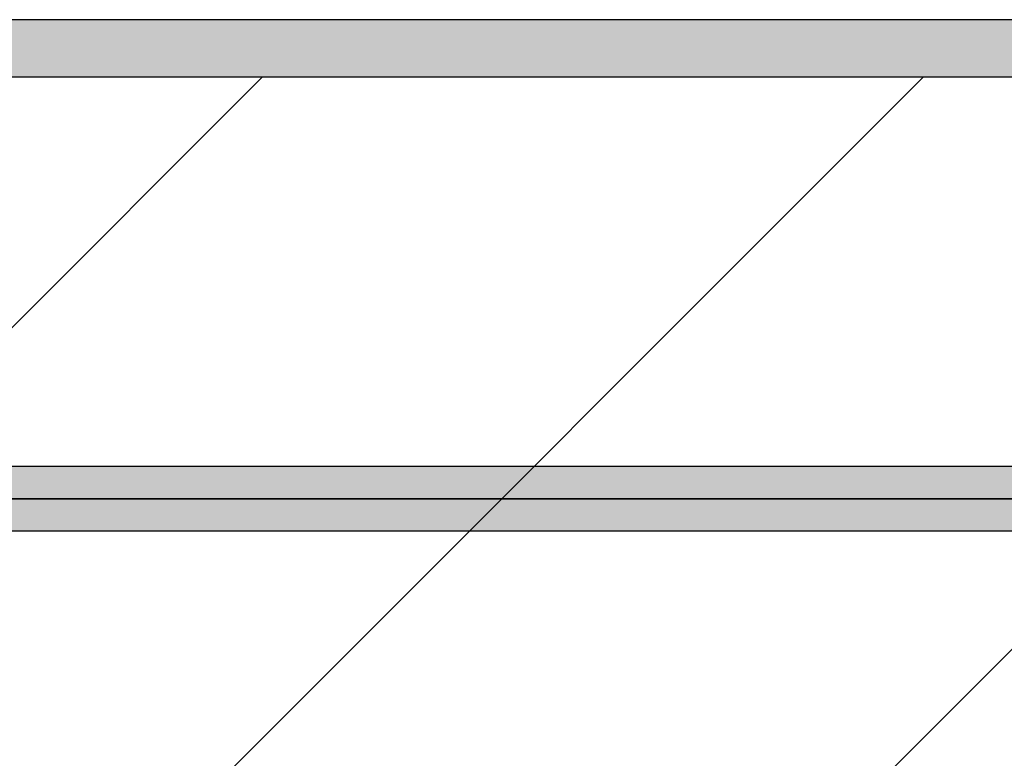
# Model space of a CAD drawing. Header units: millimetres. Extents: x -20520 to 12860, y -2780 to 10870.
# Tile 99 of 147: x -5862 to -5483, y 6188 to 6472. Entities that reach past the tile are written whole.
import ezdxf

# ---------------------------------------------------------------- set-up
doc = ezdxf.new("R2010")
doc.units = ezdxf.units.MM
doc.header["$LTSCALE"] = 0.5
doc.header["$MEASUREMENT"] = 0
doc.linetypes.add('PLINE', pattern=[0])
doc.layers.add('223- Bjelker (Skravur)(Nye konstruksjoner)', color=7, linetype='Continuous')
doc.layers.add('24-- Innervegger (Skravur)(Nye konstruksjoner)', color=7, linetype='Continuous')
pattern_1 = [(0, (0, 0), (0, 86.6025), [0, -50]), (0, (25, 43.3), (0, 86.6025), [0, -50])]

msp = doc.modelspace()

# ---------------------------------------------------------------- hatches: boundary and pattern name
at = {"layer": '223- Bjelker (Skravur)(Nye konstruksjoner)', "linetype": 'Continuous'}
h = msp.add_hatch(dxfattribs=at)
h.set_pattern_fill('Prikker_tett', color=256, style=0, pattern_type=2)
h.set_pattern_definition([(0, (0, 0), (0, 43.30127), [0, -25]), (0, (12.5, 21.65), (0, 43.30127), [0, -25])])
h.paths.add_polyline_path([(-6445.74, 6450), (-150, 6450), (-150, 6472), (-6445.74, 6472)])
h = msp.add_hatch(dxfattribs=at)
h.set_pattern_fill('Skrålinjer_3', color=256, style=0, pattern_type=2)
h.set_pattern_definition([(45, (0, 0), (-127.2792, 127.2792), [])])
h.paths.add_polyline_path([(-7200, 6150), (-7200, 6450), (-170, 6450), (-170, 6150)])
at = {"layer": '24-- Innervegger (Skravur)(Nye konstruksjoner)', "linetype": 'Continuous'}
h = msp.add_hatch(dxfattribs=at)
h.set_pattern_fill('Gips', color=256, style=0, pattern_type=2)
h.set_pattern_definition(pattern_1)
h.paths.add_polyline_path([(-170, 6287.5), (-6458.24, 6287.5), (-6445.74, 6300), (-170, 6300)])
h = msp.add_hatch(dxfattribs=at)
h.set_pattern_fill('Gips', color=256, style=0, pattern_type=2)
h.set_pattern_definition(pattern_1)
h.paths.add_polyline_path([(-170, 6275), (-6470.74, 6275), (-6458.24, 6287.5), (-170, 6287.5)])

# ---------------------------------------------------------------- linework, layer by layer
at = {"layer": '223- Bjelker (Skravur)(Nye konstruksjoner)', "linetype": 'PLINE', "flags": 128}
for points in [[(-6445.74, 6450), (-150, 6450), (-150, 6472), (-6445.74, 6472)], [(-7200, 6150), (-7200, 6450), (-170, 6450), (-170, 6150)]]:
    msp.add_lwpolyline(points, close=True, dxfattribs=at)
at = {"layer": '24-- Innervegger (Skravur)(Nye konstruksjoner)', "linetype": 'PLINE', "flags": 128}
for points in [[(-170, 6287.5), (-6458.24, 6287.5), (-6445.74, 6300), (-170, 6300)], [(-170, 6275), (-6470.74, 6275), (-6458.24, 6287.5), (-170, 6287.5)]]:
    msp.add_lwpolyline(points, close=True, dxfattribs=at)

doc.saveas('drawing.dxf')
